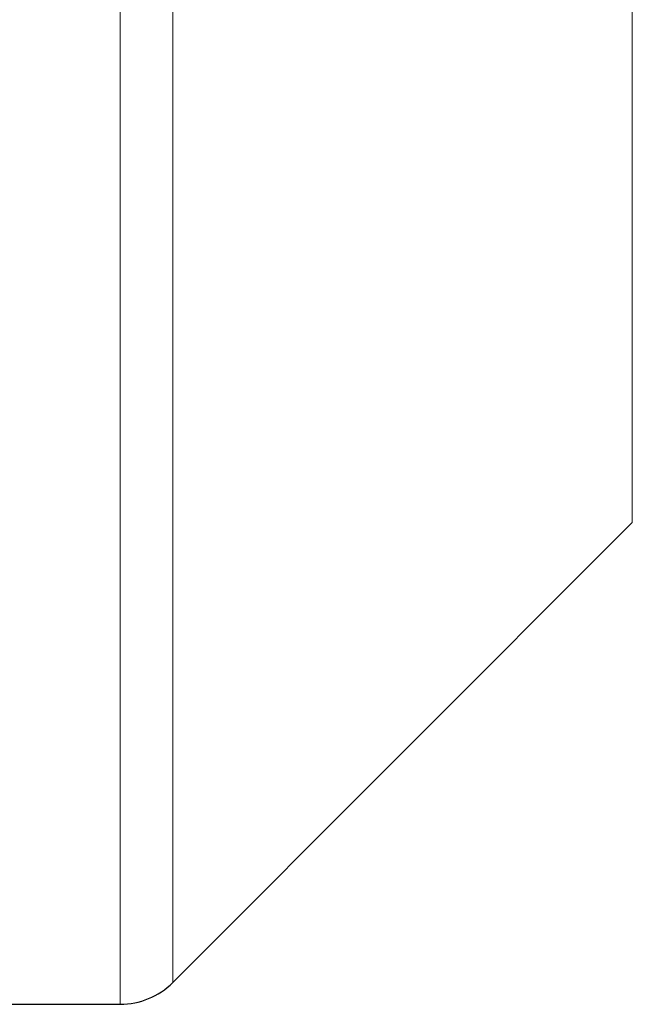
# Model space of a CAD drawing. Header units: millimetres. Extents: x 8 to 945, y 12 to 444.
# Tile 36 of 39: x 735 to 760, y 366 to 406. Entities that reach past the tile are written whole.
import ezdxf

# ---------------------------------------------------------------- set-up
doc = ezdxf.new("R2010")
doc.units = ezdxf.units.MM

msp = doc.modelspace()

# ---------------------------------------------------------------- linework, layer by layer
at = {"color": 252, "linetype": 'Continuous', "lineweight": 0}
for p, q in [((738.86, 436.5), (738.86, 366.5)), ((740.981, 435.621), (740.981, 367.379)), ((759.516, 385.914), (759.516, 417.086))]:
    msp.add_line(p, q, dxfattribs=at)
at = {"color": 7, "linetype": 'Continuous', "lineweight": 30}
for p, q in [((740.981, 367.379), (759.516, 385.914)), ((734.102, 366.5), (738.86, 366.5))]:
    msp.add_line(p, q, dxfattribs=at)
msp.add_arc((738.86, 369.5), 3, 270, 315, dxfattribs=at)

doc.saveas('drawing.dxf')
